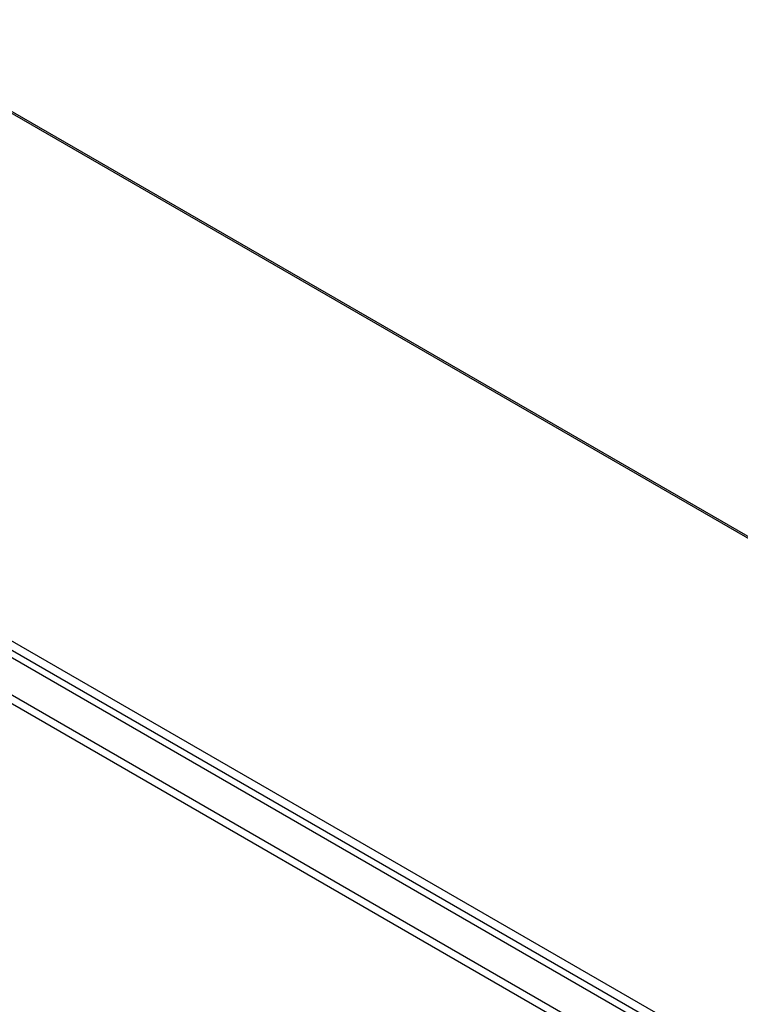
# Model space of a CAD drawing. Header units: inches. Extents: x 28 to 747, y 82 to 346.
# Tile 173 of 246: x 649 to 663, y 326 to 344. Entities that reach past the tile are written whole.
import ezdxf

# ---------------------------------------------------------------- set-up
doc = ezdxf.new("R2010")
doc.units = ezdxf.units.IN
doc.header["$MEASUREMENT"] = 0
doc.layers.add('Visible Edges(ANSI)', color=7, linetype='Continuous', lineweight=25)
doc.layers.add('Visible Tangent Edges(ANSI)', color=7, linetype='Continuous', lineweight=25)

msp = doc.modelspace()

# ---------------------------------------------------------------- linework, layer by layer
at = {"layer": 'Visible Edges(ANSI)'}
for p, q in [((646.333, 344.404), (696.223, 315.6)), ((636.925, 339.868), (687.557, 310.635))]:
    msp.add_line(p, q, dxfattribs=at)
at = {"layer": 'Visible Tangent Edges(ANSI)'}
for p, q in [((696.173, 315.595), (646.304, 344.387)), ((687.828, 310.777), (637.056, 340.09)), ((636.986, 339.969), (687.758, 310.656)), ((636.334, 339.527), (686.967, 310.294)), ((686.897, 310.173), (636.264, 339.406))]:
    msp.add_line(p, q, dxfattribs=at)

doc.saveas('drawing.dxf')
